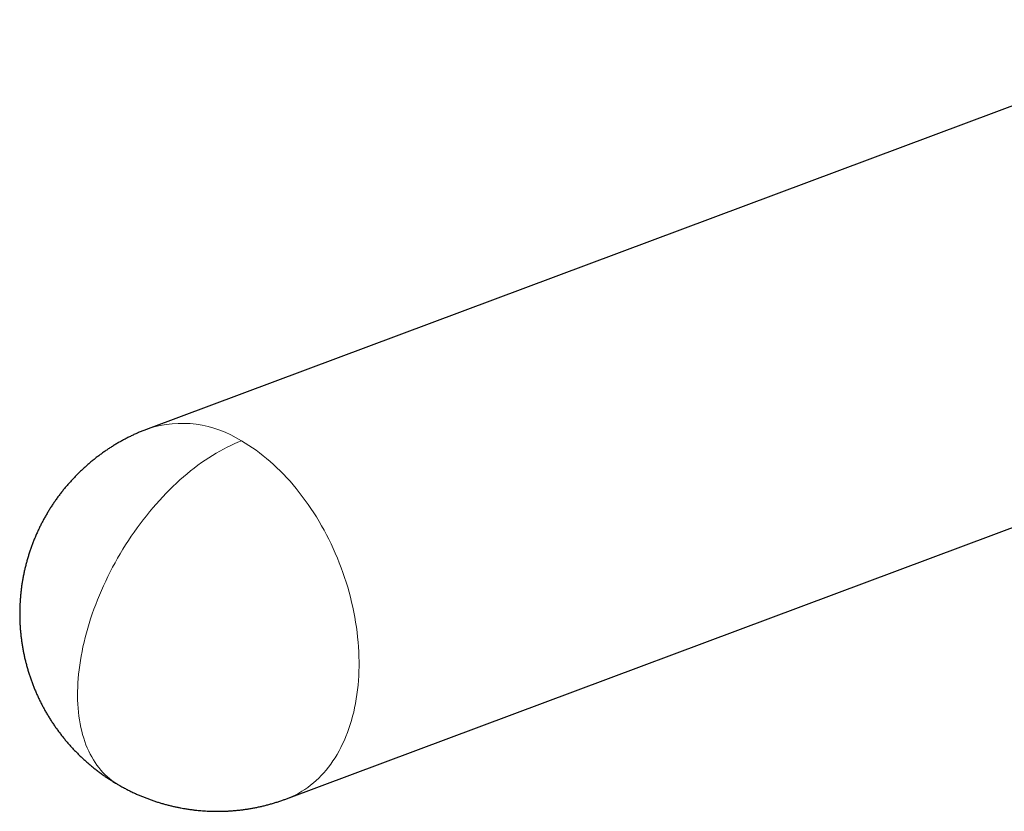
# Model space of a CAD drawing. Header units: millimetres. Extents: x 8 to 575, y 12 to 410.
# Tile 10 of 29: x 467 to 502, y 157 to 185. Entities that reach past the tile are written whole.
import ezdxf

# ---------------------------------------------------------------- set-up
doc = ezdxf.new("R2010")
doc.units = ezdxf.units.MM

msp = doc.modelspace()

# ---------------------------------------------------------------- linework, layer by layer
at = {"color": 7, "linetype": 'Continuous', "lineweight": 30}
for p, q in [((510.599, 184.696), (471.808, 170.201)), ((476.709, 157.086), (516.835, 172.08))]:
    msp.add_line(p, q, dxfattribs=at)
at = {"color": 252, "linetype": 'Continuous', "lineweight": 0, "flags": 128}
for points in [[(470.759, 157.581), (470.698, 157.617), (470.609, 157.675), (470.523, 157.737), (470.439, 157.803), (470.358, 157.873), (470.28, 157.947), (470.204, 158.024), (470.131, 158.106), (470.061, 158.191), (469.994, 158.28), (469.929, 158.373), (469.868, 158.47), (469.81, 158.57), (469.754, 158.673), (469.702, 158.78), (469.653, 158.89), (469.607, 159.003), (469.564, 159.12), (469.525, 159.24), (469.489, 159.362), (469.456, 159.488), (469.426, 159.617), (469.4, 159.748), (469.377, 159.882), (469.357, 160.018), (469.34, 160.157), (469.328, 160.299), (469.318, 160.442), (469.312, 160.588), (469.309, 160.736), (469.309, 160.886), (469.313, 161.038), (469.321, 161.192), (469.331, 161.347), (469.346, 161.504), (469.363, 161.662), (469.384, 161.822), (469.408, 161.983), (469.436, 162.145), (469.466, 162.308), (469.5, 162.472), (469.538, 162.637), (469.578, 162.803), (469.622, 162.969), (469.669, 163.135), (469.719, 163.302), (469.772, 163.469), (469.829, 163.637), (469.888, 163.804), (469.95, 163.971), (470.016, 164.138), (470.084, 164.305), (470.155, 164.471), (470.229, 164.636), (470.305, 164.801), (470.385, 164.965), (470.467, 165.129), (470.551, 165.291), (470.638, 165.452), (470.728, 165.612), (470.82, 165.77), (470.914, 165.927), (471.011, 166.083), (471.11, 166.236), (471.211, 166.388), (471.314, 166.538), (471.419, 166.687), (471.526, 166.833), (471.635, 166.976), (471.746, 167.118), (471.859, 167.257), (471.973, 167.394), (472.089, 167.528), (472.206, 167.66), (472.324, 167.788), (472.444, 167.914), (472.566, 168.037), (472.688, 168.157), (472.811, 168.274), (472.936, 168.388), (473.061, 168.498), (473.187, 168.605), (473.314, 168.709), (473.441, 168.809), (473.57, 168.906), (473.698, 168.999), (473.827, 169.088), (473.956, 169.174), (474.086, 169.256), (474.215, 169.334), (474.345, 169.408), (474.474, 169.478), (474.604, 169.545), (474.733, 169.607), (474.862, 169.665), (474.99, 169.719), (475.118, 169.769)], [(475.118, 169.769), (475.247, 169.692), (475.376, 169.611), (475.504, 169.526), (475.631, 169.436), (475.757, 169.343), (475.882, 169.246), (476.006, 169.145), (476.128, 169.041), (476.25, 168.932), (476.37, 168.82), (476.488, 168.705), (476.605, 168.586), (476.721, 168.463), (476.835, 168.338), (476.947, 168.209), (477.057, 168.077), (477.165, 167.942), (477.271, 167.804), (477.376, 167.663), (477.478, 167.519), (477.578, 167.373), (477.675, 167.224), (477.77, 167.073), (477.863, 166.919), (477.954, 166.763), (478.041, 166.605), (478.127, 166.445), (478.209, 166.283), (478.289, 166.12), (478.366, 165.954), (478.44, 165.787), (478.512, 165.618), (478.58, 165.449), (478.646, 165.277), (478.709, 165.105), (478.768, 164.932), (478.824, 164.758), (478.878, 164.583), (478.928, 164.407), (478.975, 164.231), (479.018, 164.055), (479.059, 163.878), (479.096, 163.701), (479.13, 163.524), (479.16, 163.348), (479.187, 163.171), (479.211, 162.995), (479.232, 162.819), (479.248, 162.643), (479.262, 162.469), (479.272, 162.295), (479.279, 162.122), (479.282, 161.95), (479.282, 161.779), (479.278, 161.61), (479.271, 161.442), (479.26, 161.275), (479.246, 161.11), (479.229, 160.947), (479.208, 160.786), (479.184, 160.627), (479.156, 160.469), (479.125, 160.314), (479.091, 160.161), (479.054, 160.011), (479.013, 159.863), (478.969, 159.718), (478.921, 159.575), (478.871, 159.435), (478.817, 159.298), (478.76, 159.164), (478.7, 159.033), (478.637, 158.905), (478.571, 158.781), (478.502, 158.66), (478.431, 158.542), (478.356, 158.427), (478.278, 158.317), (478.198, 158.21), (478.115, 158.106), (478.03, 158.007), (477.941, 157.911), (477.851, 157.819), (477.758, 157.731), (477.662, 157.648), (477.564, 157.568), (477.464, 157.493), (477.362, 157.421), (477.257, 157.354), (477.151, 157.292), (477.042, 157.233), (476.932, 157.18), (476.819, 157.13), (476.709, 157.086)]]:
    msp.add_lwpolyline(points, dxfattribs=at)
at = {"color": 252, "linetype": 'Continuous', "lineweight": 0}
msp.add_arc((473.009, 166.505), 3.886, 57.1275, 107.9989, dxfattribs=at)
at = {"color": 7, "linetype": 'Continuous', "lineweight": 30}
for points, knots in [([(471.808, 170.2), (471.8, 170.197), (471.748, 170.178), (471.654, 170.141), (471.526, 170.089), (471.4, 170.034), (471.274, 169.976), (471.149, 169.916), (471.026, 169.853), (470.904, 169.788), (470.782, 169.72), (470.663, 169.65), (470.544, 169.577), (470.427, 169.502), (470.311, 169.425), (470.197, 169.345), (470.084, 169.263), (469.973, 169.179), (469.864, 169.092), (469.756, 169.004), (469.65, 168.913), (469.546, 168.82), (469.443, 168.725), (469.343, 168.628), (469.244, 168.529), (469.148, 168.428), (469.053, 168.324), (468.961, 168.219), (468.87, 168.113), (468.782, 168.004), (468.696, 167.894), (468.612, 167.782), (468.53, 167.668), (468.451, 167.552), (468.374, 167.435), (468.299, 167.317), (468.227, 167.197), (468.157, 167.075), (468.089, 166.953), (468.024, 166.828), (467.962, 166.703), (467.902, 166.576), (467.844, 166.448), (467.789, 166.319), (467.737, 166.189), (467.687, 166.058), (467.64, 165.926), (467.596, 165.792), (467.554, 165.658), (467.515, 165.524), (467.479, 165.388), (467.445, 165.252), (467.414, 165.115), (467.386, 164.977), (467.361, 164.839), (467.338, 164.701), (467.318, 164.561), (467.301, 164.422), (467.287, 164.282), (467.276, 164.142), (467.267, 164.002), (467.261, 163.862), (467.258, 163.721), (467.258, 163.581), (467.261, 163.44), (467.266, 163.3), (467.275, 163.159), (467.286, 163.019), (467.3, 162.879), (467.317, 162.74), (467.336, 162.6), (467.358, 162.462), (467.384, 162.323), (467.411, 162.185), (467.442, 162.048), (467.476, 161.911), (467.512, 161.775), (467.551, 161.64), (467.592, 161.506), (467.637, 161.372), (467.684, 161.239), (467.733, 161.107), (467.786, 160.977), (467.841, 160.847), (467.898, 160.718), (467.959, 160.591), (468.021, 160.465), (468.087, 160.34), (468.154, 160.216), (468.225, 160.094), (468.298, 159.973), (468.373, 159.853), (468.451, 159.735), (468.531, 159.619), (468.613, 159.504), (468.698, 159.391), (468.785, 159.279), (468.874, 159.169), (468.966, 159.061), (469.06, 158.955), (469.156, 158.851), (469.254, 158.748), (469.354, 158.648), (469.457, 158.549), (469.561, 158.453), (469.668, 158.358), (469.777, 158.266), (469.887, 158.175), (470, 158.087), (470.114, 158.001), (470.231, 157.918), (470.349, 157.836), (470.47, 157.757), (470.592, 157.68), (470.688, 157.622), (470.745, 157.59), (470.759, 157.581)], [0, 0, 0, 0, 0.001745, 0.010447, 0.019162, 0.027889, 0.036627, 0.045374, 0.05413, 0.062894, 0.071666, 0.080445, 0.08923, 0.098022, 0.106818, 0.11562, 0.124427, 0.133238, 0.142052, 0.150871, 0.159693, 0.168519, 0.177347, 0.186179, 0.195013, 0.20385, 0.212688, 0.22153, 0.230373, 0.239218, 0.248065, 0.256914, 0.265764, 0.274616, 0.28347, 0.292325, 0.301181, 0.310038, 0.318897, 0.327757, 0.336618, 0.34548, 0.354343, 0.363208, 0.372073, 0.380939, 0.389806, 0.398674, 0.407543, 0.416412, 0.425283, 0.434154, 0.443026, 0.451899, 0.460773, 0.469647, 0.478522, 0.487398, 0.496275, 0.505153, 0.514031, 0.522911, 0.531791, 0.540671, 0.549553, 0.558436, 0.567319, 0.576203, 0.585089, 0.593975, 0.602862, 0.61175, 0.620639, 0.62953, 0.638421, 0.647314, 0.656208, 0.665103, 0.673999, 0.682897, 0.691797, 0.700698, 0.7096, 0.718505, 0.727411, 0.73632, 0.74523, 0.754143, 0.763058, 0.771976, 0.780896, 0.78982, 0.798746, 0.807676, 0.81661, 0.825548, 0.83449, 0.843437, 0.852388, 0.861345, 0.870309, 0.879278, 0.888255, 0.897239, 0.906232, 0.915234, 0.924246, 0.93327, 0.942306, 0.951356, 0.960421, 0.969503, 0.978605, 0.987727, 0.996875, 1, 1, 1, 1]), ([(470.759, 157.581), (470.787, 157.565), (470.856, 157.525), (470.97, 157.464), (471.1, 157.396), (471.231, 157.331), (471.36, 157.271), (471.486, 157.215), (471.608, 157.164), (471.732, 157.115), (471.855, 157.068), (471.98, 157.024), (472.105, 156.982), (472.231, 156.943), (472.357, 156.906), (472.483, 156.872), (472.609, 156.84), (472.733, 156.811), (472.854, 156.785), (472.963, 156.764), (473.059, 156.747), (473.164, 156.729), (473.238, 156.718), (473.286, 156.711)], [0, 0, 0, 0, 0.035595, 0.089766, 0.144146, 0.198767, 0.25367, 0.302993, 0.352294, 0.401561, 0.450786, 0.499956, 0.549053, 0.598049, 0.646902, 0.69554, 0.743835, 0.791524, 0.837992, 0.881345, 0.91614, 0.946323, 1, 1, 1, 1]), ([(473.286, 156.711), (473.332, 156.705), (473.398, 156.696), (473.495, 156.685), (473.58, 156.676), (473.681, 156.667), (473.788, 156.659), (473.901, 156.652), (474.018, 156.647), (474.138, 156.644), (474.26, 156.643), (474.385, 156.644), (474.512, 156.648), (474.639, 156.653), (474.768, 156.662), (474.898, 156.672), (475.029, 156.686), (475.16, 156.701), (475.292, 156.72), (475.424, 156.741), (475.556, 156.764), (475.688, 156.79), (475.82, 156.819), (475.952, 156.851), (476.083, 156.885), (476.215, 156.922), (476.346, 156.961), (476.476, 157.004), (476.597, 157.045), (476.674, 157.074), (476.709, 157.086)], [0, 0, 0, 0, 0.04034, 0.05707, 0.084819, 0.113733, 0.144832, 0.177367, 0.211038, 0.245601, 0.280887, 0.316766, 0.353142, 0.38994, 0.4271, 0.464574, 0.502322, 0.540312, 0.578517, 0.616912, 0.655478, 0.694196, 0.733053, 0.772033, 0.811125, 0.850319, 0.889605, 0.928974, 0.96842, 1, 1, 1, 1])]:
    msp.add_open_spline(points, degree=3, knots=knots, dxfattribs=at)

doc.saveas('drawing.dxf')
